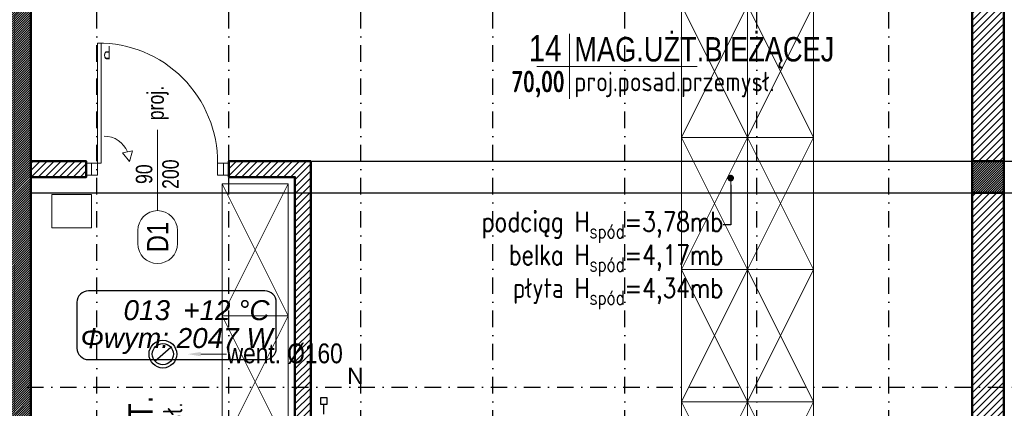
# Model space of a CAD drawing. Header units: centimetres. Extents: x -2715 to 104803, y -2927 to 32152.
# Tile 32 of 72: x 86677 to 87423, y -134 to 160. Entities that reach past the tile are written whole.
import ezdxf
from ezdxf import colors
from ezdxf.entities.mleader import LeaderData, LeaderLine
from ezdxf.enums import TextEntityAlignment as Align
from ezdxf.lldxf.tags import DXFTag
from ezdxf.math import Vec2, Vec3

# ---------------------------------------------------------------- set-up
doc = ezdxf.new("R2010")
doc.units = ezdxf.units.CM
doc.header["$MEASUREMENT"] = 0
doc.linetypes.add('DASHDOT2', pattern=[0.5, 0.25, -0.125, 0, -0.125])
for name, color, linetype, lineweight in [('0_TXT', 252, 'Continuous', 15), ('0_TXT niewidoczne', 252, 'Continuous', 15), ('1_ doors proj.', 252, 'Continuous', 15), ('1_ hatch', 252, 'Continuous', 9), ('1_ hatch proj.', 252, 'Continuous', 9), ('1_ przerywana  S_CONSTRUCTION', 252, 'DASHDOT2', 25), ('1_ wall STRUCT', 252, 'Continuous', 50), ('1_ wall STRUCT proj.', 252, 'Continuous', 50), ('2_ doors description proj.', 252, 'Continuous', 15), ('2_ equipment proj._skrzynie', 252, 'Continuous', 9), ('3_ PPOŻ  opisy', 252, 'Continuous', 18)]:
    doc.layers.add(name, color=color, linetype=linetype, lineweight=lineweight)
doc.layers.add('IS_Armatura_Therm', color=7, linetype='SOLID', true_color=0x000000)
doc.layers.add('IS_Text_Armatury_Therm', color=7, linetype='Continuous')
doc.layers.add('IS_Text_Konstrukcji', color=7, linetype='Continuous')
doc.styles.add('ARIAL', font='arial.ttf', dxfattribs={"width": 0.8})
doc.styles.add('BIKTS', font='bikromsw.shx', dxfattribs={"width": 0.85})
doc.styles.add('H_POM', font='ARIALN.TTF', dxfattribs={"width": 0.7, "height": 18})
doc.styles.get("Standard").update_dxf_attribs({"font": 'ARIALN.TTF'})
doc.styles.add('TXT1', font='simplex.shx', dxfattribs={"width": 0.8})
doc.styles.add('TXT_D', font='arial.ttf')
doc.styles.add('TXT_M', font='romans.shx', dxfattribs={"width": 0.75, "oblique": 15})
doc.styles.add('TXT_S', font='romand.shx')
tags = doc.linetypes.add('Dash', pattern=[15, 10, -5]).pattern_tags.tags
tags[6:7] = [DXFTag(74, 4), DXFTag(75, 0), DXFTag(340, '0'), DXFTag(46, 0.0), DXFTag(50, 0.0), DXFTag(44, 0.0), DXFTag(45, 0.0)]
tags[4:5] = [DXFTag(74, 4), DXFTag(75, 0), DXFTag(340, '0'), DXFTag(46, 0.0), DXFTag(50, 0.0), DXFTag(44, 0.0), DXFTag(45, 0.0)]
tags = doc.linetypes.add('SOLID', pattern=[10, 10, 0]).pattern_tags.tags
tags[6:7] = [DXFTag(74, 4), DXFTag(75, 0), DXFTag(340, '0'), DXFTag(46, 0.0), DXFTag(50, 0.0), DXFTag(44, 0.0), DXFTag(45, 0.0)]
tags[4:5] = [DXFTag(74, 4), DXFTag(75, 0), DXFTag(340, '0'), DXFTag(46, 0.0), DXFTag(50, 0.0), DXFTag(44, 0.0), DXFTag(45, 0.0)]
pattern_1 = [(45, (-154, -2e-12), (-2.65165043, 2.65165043), [])]

# ---------------------------------------------------------------- blocks, each defined once
blk = doc.blocks.new('_OZN.DRZWI')
blk.add_line((0, 0), (61.07, 0))
blk.add_lwpolyline([(-15, 15, -1), (-15, -15), (-25, -15, -1), (-25, 15)], format="xyb", close=True)
at = {"style": 'BIKTS', "width": 0.8}
blk.add_attdef('WYSOK', text='', height=8, rotation=0.00001, dxfattribs=at).set_placement((27.59, 12.75), align=Align.TOP_CENTER)
for p in [(-20, 0), (75.14, 0)]:
    blk.add_attdef('OZN', text='', height=8, rotation=0.00001, dxfattribs=at).set_placement(p, align=Align.MIDDLE)
blk.add_attdef('SZEROK', text='', height=8, rotation=0.00001, dxfattribs=at).set_placement((27.59, -12.4), align=Align.CENTER)
blk = doc.blocks.new('vgfdbn vnbvmnvb')
for p, q in [((-104, 0), (-100.45, 0)), ((-95.45, 0), (-95.45, -9.09)), ((-4.55, -9.09), (-4.55, 0)), ((-4.55, 0), (0, 0)), ((0, 0), (3.55, 0)), ((-95.45, -9.09), (-100, -9.09)), ((-28.64, -10.39), (-23.34, -16.92)), ((-7.27, -9.09), (-7.27, -99.96)), ((0, -9.09), (-4.55, -9.09)), ((-4.55, -9.09), (-4.55, -100)), ((-23.34, -16.92), (-31.01, -18.46))]:
    blk.add_line(p, q)
for points in [[(-100, -9.09), (-100, 0), (-104, 0), (-104, -9.09)], [(-95.45, -9.09), (-95.45, 0), (-100, 0), (-100, -9.09)], [(0, -9.09), (0, 0), (-4.55, 0), (-4.55, -9.09)], [(4, -9.09), (4, 0), (0, 0), (0, -9.09)]]:
    blk.add_lwpolyline(points, close=True)
for points in [[(-50, -5.91), (-50, -4.91)], [(-28.64, -10.39), (-31.01, -18.46)], [(-4.55, -9.09), (-7.27, -9.09)]]:
    blk.add_lwpolyline(points)
for centre, radius, start, end in [((-5.07, -9.62), 90.38, 179.6651, 270.3349), ((-9.55, -10.39), 19.09, 202.50061, 270)]:
    blk.add_arc(centre, radius, start, end)
at = {"insert": (-14.4, -87.72), "char_height": 10, "width": 6.2032, "attachment_point": 1, "style": 'H_POM'}
blk.add_mtext('P', dxfattribs=at)
blk = doc.blocks.new('MET')
at = {"layer": '0_TXT niewidoczne'}
for p, q in [((0, -20), (0, 20)), ((-20, 0), (78.66, 0))]:
    blk.add_line(p, q, dxfattribs=at)
at = {"style": 'TXT_D', "width": 0.8, "flags": 4}
blk.add_attdef('NUMER', text='', height=15, dxfattribs=at).set_placement((-6.73, 3.76), align=Align.RIGHT)
blk.add_attdef('NAZWA', (4.15, 3.76), '', height=15, dxfattribs=at)
at = {"layer": '0_TXT niewidoczne', "style": 'TXT_M', "width": 0.8, "flags": 4}
blk.add_attdef('M2', text='', height=12, dxfattribs=at).set_placement((-6.06, -15.36), align=Align.RIGHT)
blk.add_attdef('POSADZKA', (4.15, -15.36), '', height=12, dxfattribs=at)
blk = doc.blocks.new('_DOT')
at = {"color": 0, "linetype": 'ByBlock'}
blk.add_line((-0.5, 0), (-1, 0), dxfattribs=at)
at = {"color": 0, "linetype": 'ByBlock', "const_width": 0.5}
blk.add_lwpolyline([(-0.25, 0, 1), (0.25, 0, 1)], format="xyb", close=True, dxfattribs=at)
blk = doc.blocks.new('vcvcbv')
blk.add_lwpolyline([(-100, 50), (0, 50), (0, 0), (-100, 0), (-100, 50)])
at = {"linetype": 'Dash', "ltscale": 10}
blk.add_lwpolyline([(-100, 0), (0, 50), (0, 0), (-100, 50), (-100, 0)], dxfattribs=at)
blk = doc.blocks.new('sdadsfsdfd')
at = {"layer": '2_ equipment proj._skrzynie', "rotation": 90}
for p in [(0, -300), (50, -300), (0, -400), (50, -400), (-348, -435), (0, -500), (50, -500), (-348, -535), (0, -600), (50, -600)]:
    blk.add_blockref('vcvcbv', p, dxfattribs=at)
blk = doc.blocks.new('frgfdhgfhgf')
at = {"layer": '1_ przerywana  S_CONSTRUCTION', "color": 150, "linetype": 'Dash', "ltscale": 20}
blk.add_lwpolyline([(-5.99, -5.3), (5.99, 5.3)], dxfattribs=at)
at = {"layer": '1_ przerywana  S_CONSTRUCTION', "color": 150, "linetype": 'Dash', "ltscale": 10}
for radius in [10.5, 8]:
    blk.add_circle((0, 0), radius, dxfattribs=at)
at = {"layer": '0_TXT', "color": 150}
ml = blk.add_multileader_mtext('Standard', dxfattribs=at)
ml.set_content('{\\fArial Narrow|b0|i0|c238|p34;\\H83.333333x;went. %%C160}', color=150)
ml.set_leader_properties()
ml.build(insert=Vec2(0, 0))
ml.multileader.update_dxf_attribs({"dogleg_length": 0.36, "arrow_head_size": 10})
ctx = ml.context
ctx.base_point, ctx.char_height, ctx.arrow_head_size, ctx.landing_gap_size, ctx.plane_origin = Vec3(48.3, 0), 0.18, 10, 0.09, Vec3(18.74, 0)
notes = []
notes.append((ctx, [(0, (1, 1, 0), (47.94, 0), (1, 0), 0.36, [(0, [(18.74, 0)], 0, [])])]))
ctx.mtext.insert, ctx.mtext.flow_direction = Vec3(48.39, 8.08), 5
for ctx, leaders in notes:
    for number, flags, end, landing, length, lines in leaders:
        leader = LeaderData()
        leader.index, (leader.has_last_leader_line, leader.has_dogleg_vector, leader.attachment_direction) = number, flags
        leader.last_leader_point, leader.dogleg_vector, leader.dogleg_length = Vec3(end), Vec3(landing), length
        for number, points, colour, breaks in lines:
            line = LeaderLine()
            line.index, line.vertices, line.color, line.breaks = number, Vec3.list(points), colors.encode_raw_color(colour), breaks
            leader.lines.append(line)
        ctx.leaders.append(leader)

msp = doc.modelspace()

# ---------------------------------------------------------------- hatches: boundary and pattern name
at = {"layer": '1_ hatch'}
h = msp.add_hatch(dxfattribs=at)
h.set_pattern_fill('ANSI31', color=256, scale=10)
h.paths.add_polyline_path([(86636.55, -489.07), (86636.55, -449.07), (86643.55, -449.07), (86643.55, 511.93), (86685.55, 511.93), (86685.55, -449.07), (86722.55, -449.07), (86722.55, -489.07)])
h = msp.add_hatch(dxfattribs=at)
h.set_pattern_fill('ANSI31', color=256, scale=10)
h.paths.add_polyline_path([(87398.55, 28.93), (87398.55, 52.93), (87422.55, 52.93), (87422.55, 28.93)])
at = {"layer": '1_ hatch proj.'}
h = msp.add_hatch(dxfattribs=at)
h.set_pattern_fill('ANSI31', color=256, scale=30)
h.set_pattern_definition(pattern_1)
h.paths.add_polyline_path([(87398.55, 52.93), (87398.55, 681.93), (87422.55, 681.93), (87422.55, 52.93)])
h = msp.add_hatch(dxfattribs=at)
h.set_pattern_fill('ANSI31', color=256, scale=30)
h.set_pattern_definition([(45, (-85754.17, 1443.147), (-2.65165043, 2.65165043), [])])
h.paths.add_polyline_path([(86685.55, 40.93), (86727.55, 40.93), (86727.55, 52.93), (86685.55, 52.93)])
h = msp.add_hatch(dxfattribs=at)
h.set_pattern_fill('ANSI31', color=256, scale=30)
h.set_pattern_definition(pattern_1)
h.paths.add_polyline_path([(86897.55, -449.07), (86897.55, 52.93), (86835.55, 52.93), (86835.55, 40.93), (86885.55, 40.93), (86885.55, -449.07)])
h = msp.add_hatch(dxfattribs=at)
h.set_pattern_fill('ANSI31', color=256, scale=30)
h.set_pattern_definition([(45, (-154, -653), (-2.65165043, 2.65165043), [])])
h.paths.add_polyline_path([(87398.55, -449.07), (87398.55, 28.93), (87422.55, 28.93), (87422.55, -449.07)])

# ---------------------------------------------------------------- linework, layer by layer
at = {"layer": '1_ przerywana  S_CONSTRUCTION', "ltscale": 50}
for points in [[(86735.55, -449.07), (86735.55, 681.93)], [(86835.55, -449.07), (86835.55, 681.93)], [(86935.55, -449.07), (86935.55, 681.93)], [(87035.55, -449.07), (87035.55, 681.93)], [(87135.55, -449.07), (87135.55, 681.93)], [(87235.55, -449.07), (87235.55, 681.93)], [(87335.55, -449.07), (87335.55, 681.93)], [(86682.55, -118.07), (89183.55, -118.07)]]:
    msp.add_lwpolyline(points, dxfattribs=at)
at = {"layer": '1_ przerywana  S_CONSTRUCTION', "linetype": 'Dash', "ltscale": 30}
for points in [[(86835.55, 52.93), (89158.55, 52.93)], [(86685.55, 28.93), (89158.55, 28.93)]]:
    msp.add_lwpolyline(points, dxfattribs=at)
at = {"layer": '1_ wall STRUCT'}
for points in [[(86636.55, -489.07), (86636.55, -449.07), (86643.55, -449.07), (86643.55, 511.93), (86685.55, 511.93), (86685.55, -449.07), (86722.55, -449.07), (86722.55, -489.07), (86636.55, -489.07)], [(87398.55, 28.93), (87398.55, 52.93), (87422.55, 52.93), (87422.55, 28.93), (87398.55, 28.93)]]:
    msp.add_lwpolyline(points, dxfattribs=at)
at = {"layer": '1_ wall STRUCT proj.'}
for points in [[(87398.55, 52.93), (87398.55, 681.93), (87422.55, 681.93), (87422.55, 52.93), (87398.55, 52.93)], [(86685.55, 40.93), (86727.55, 40.93), (86727.55, 52.93), (86685.55, 52.93), (86685.55, 40.93)], [(87398.55, -449.07), (87398.55, 28.93), (87422.55, 28.93), (87422.55, -449.07), (87398.55, -449.07)]]:
    msp.add_lwpolyline(points, dxfattribs=at)
msp.add_lwpolyline([(86897.55, -449.07), (86897.55, 52.93), (86835.55, 52.93), (86835.55, 40.93), (86885.55, 40.93), (86885.55, -449.07)], close=True, dxfattribs=at)
at = {"layer": '3_ PPOŻ  opisy', "linetype": 'Continuous', "lineweight": 20, "ltscale": 3}
msp.add_lwpolyline([(86701.52, 27.63), (86731.52, 27.63), (86731.52, 2.63), (86701.52, 2.63), (86701.52, 27.63)], dxfattribs=at)
at = {"layer": 'IS_Armatura_Therm'}
for points in [[(86910.05, -131.05), (86910.05, -126.05), (86905.05, -126.05), (86905.05, -131.05), (86910.05, -131.05)], [(86907.55, -138.55), (86907.55, -131.05)]]:
    msp.add_lwpolyline(points, dxfattribs=at)
at = {"layer": 'IS_Text_Konstrukcji', "linetype": 'SOLID'}
msp.add_lwpolyline([(86729.15, -97.18), (86862.81, -97.18, 0.414214), (86871.48, -88.51), (86871.48, -53.85, 0.414214), (86862.81, -45.18), (86729.15, -45.18, 0.414214), (86720.48, -53.85), (86720.48, -88.51, 0.414214), (86729.15, -97.18)], format="xyb", dxfattribs=at)

# ---------------------------------------------------------------- block references
at = {"layer": '0_TXT'}
ref = msp.add_blockref('MET', (87093.52, 124.73), dxfattribs=dict(at, xscale=1.23, yscale=1.23, zscale=1.23, rotation=359.9999999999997))
ref.add_attrib('NUMER', '14', dxfattribs={"layer": '0', "height": 20, "style": 'TXT_D', "width": 0.8, "flags": 4}).set_placement((87087.56, 128.42), align=Align.RIGHT)
ref.add_attrib('NAZWA', 'MAG.UŻT.BIEŻĄCEJ', (87097.21, 128.42), dxfattribs={"layer": '0', "height": 18.45, "style": 'TXT_D', "width": 0.8, "flags": 4})
ref.add_attrib('M2', '70,00', dxfattribs={"layer": '0', "height": 14.76, "style": 'TXT_S', "width": 0.7, "flags": 4}).set_placement((87089.83, 105.84), align=Align.RIGHT)
ref.add_attrib('POSADZKA', 'proj.posad.przemysł.', (87097.21, 105.84), dxfattribs={"layer": '0', "color": 150, "height": 14.76, "style": 'TXT_S', "width": 0.8, "flags": 4})
msp.add_blockref('frgfdhgfhgf', (86785.55, -93.07), dxfattribs=at)
ref = msp.add_blockref('MET', (86781.43, -285.16), dxfattribs=dict(at, xscale=1.23, yscale=1.23, zscale=1.23, rotation=89.99999999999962))
ref.add_attrib('NUMER', '13', dxfattribs={"layer": '0', "height": 20, "rotation": 90, "style": 'TXT_D', "width": 0.8, "flags": 4}).set_placement((86777.74, -291.13), align=Align.RIGHT)
ref.add_attrib('NAZWA', 'M.BRONI KRÓT.', (86777.74, -281.47), dxfattribs={"layer": '0', "height": 18.45, "rotation": 90, "style": 'TXT_D', "width": 0.8, "flags": 4})
ref.add_attrib('M2', '9,80', dxfattribs={"layer": '0', "height": 14.76, "rotation": 90, "style": 'TXT_S', "width": 0.7, "flags": 4}).set_placement((86800.32, -288.85), align=Align.RIGHT)
ref.add_attrib('POSADZKA', 'proj.posad.przemysł.', (86800.32, -281.47), dxfattribs={"layer": '0', "color": 150, "height": 14.76, "rotation": 90, "style": 'TXT_S', "width": 0.8, "flags": 4})
at = {"layer": '1_ doors proj.', "rotation": 180}
msp.add_blockref('vgfdbn vnbvmnvb', (86731.55, 42.38), dxfattribs=at)
at = {"layer": '2_ doors description proj.'}
ref = msp.add_blockref('_OZN.DRZWI', (86781.55, 15.53), dxfattribs=dict(at, rotation=90))
ref.add_attrib('OZN', 'proj.', dxfattribs={"layer": '0', "color": 7, "lineweight": 5, "height": 12.5, "rotation": 90, "style": 'BIKTS', "width": 0.8}).set_placement((86781.55, 96.94), align=Align.MIDDLE)
ref.add_attrib('WYSOK', '200', dxfattribs={"layer": '0', "color": 7, "lineweight": 5, "height": 12.5, "rotation": 90, "style": 'BIKTS', "width": 0.8}).set_placement((86785.09, 43.12), align=Align.TOP_CENTER)
ref.add_attrib('SZEROK', '90', dxfattribs={"layer": '0', "color": 7, "lineweight": 5, "height": 12.5, "rotation": 90, "style": 'BIKTS', "width": 0.8}).set_placement((86777.53, 43.12), align=Align.CENTER)
ref.add_attrib('OZN', 'D1', dxfattribs={"layer": '0', "color": 7, "lineweight": 5, "height": 16, "rotation": 90, "style": 'ARIAL', "width": 0.8}).set_placement((86781.55, -4.47), align=Align.MIDDLE)
at = {"layer": '2_ equipment proj._skrzynie'}
msp.add_blockref('sdadsfsdfd', (87228.55, 470.93), dxfattribs=at)

# ---------------------------------------------------------------- texts
at = {"layer": 'IS_Text_Armatury_Therm', "linetype": 'SOLID', "insert": (86937.55, -115.67), "char_height": 12.24, "attachment_point": 9}
msp.add_mtext('\\fArial|b0|i0;N  ', dxfattribs=at)
at = {"layer": 'IS_Text_Konstrukcji', "linetype": 'SOLID', "char_height": 15.12}
for s, insert, attachment_point in [('\\fArial|b0|i1;013', (86790.98, -67.58), 9), ('\\fArial|b0|i1;+12 °C', (86800.98, -67.58), 7), ('\\fArial|b0|i1;Φwym: 2047 W', (86795.98, -73.34), 2)]:
    msp.add_mtext(s, dxfattribs=dict(at, insert=insert, attachment_point=attachment_point))

# ---------------------------------------------------------------- leaders
at = {"layer": '0_TXT'}
ml = msp.add_multileader_mtext('Standard', dxfattribs=at)
ml.set_content('\\A1;podciąg H{\\H0.7x;\\S^ spód;}=3,78mb\\Pbelka H{\\H0.7x;\\S^ spód;}=4,17mb\\Ppłyta H{\\H0.7x;\\S^ spód;}=4,34mb    ', style='TXT1')
ml.set_leader_properties()
ml.set_arrow_properties(name='DOT')
ml.build(insert=Vec2(0, 0))
ml.multileader.update_dxf_attribs({"dogleg_length": 5.69, "arrow_head_size": 5})
ctx = ml.context
ctx.base_point, ctx.char_height, ctx.arrow_head_size, ctx.landing_gap_size, ctx.plane_origin = Vec3(87008.79, 4.68), 15, 5, 0.09, Vec3(87245.46, 26.74)
ctx.text_align_type, ctx.attachment_type = 2, 2
notes = []
notes.append((ctx, [(0, (1, 1, 0), (87215.69, 4.68), (-1, 0), 5.69, [(0, [(87215.69, 40.15)], 0, [])])]))
ctx.mtext.insert, ctx.mtext.alignment, ctx.mtext.flow_direction = Vec3(87209.91, 14.68), 3, 5
for ctx, leaders in notes:
    for number, flags, end, landing, length, lines in leaders:
        leader = LeaderData()
        leader.index, (leader.has_last_leader_line, leader.has_dogleg_vector, leader.attachment_direction) = number, flags
        leader.last_leader_point, leader.dogleg_vector, leader.dogleg_length = Vec3(end), Vec3(landing), length
        for number, points, colour, breaks in lines:
            line = LeaderLine()
            line.index, line.vertices, line.color, line.breaks = number, Vec3.list(points), colors.encode_raw_color(colour), breaks
            leader.lines.append(line)
        ctx.leaders.append(leader)

doc.saveas('drawing.dxf')
